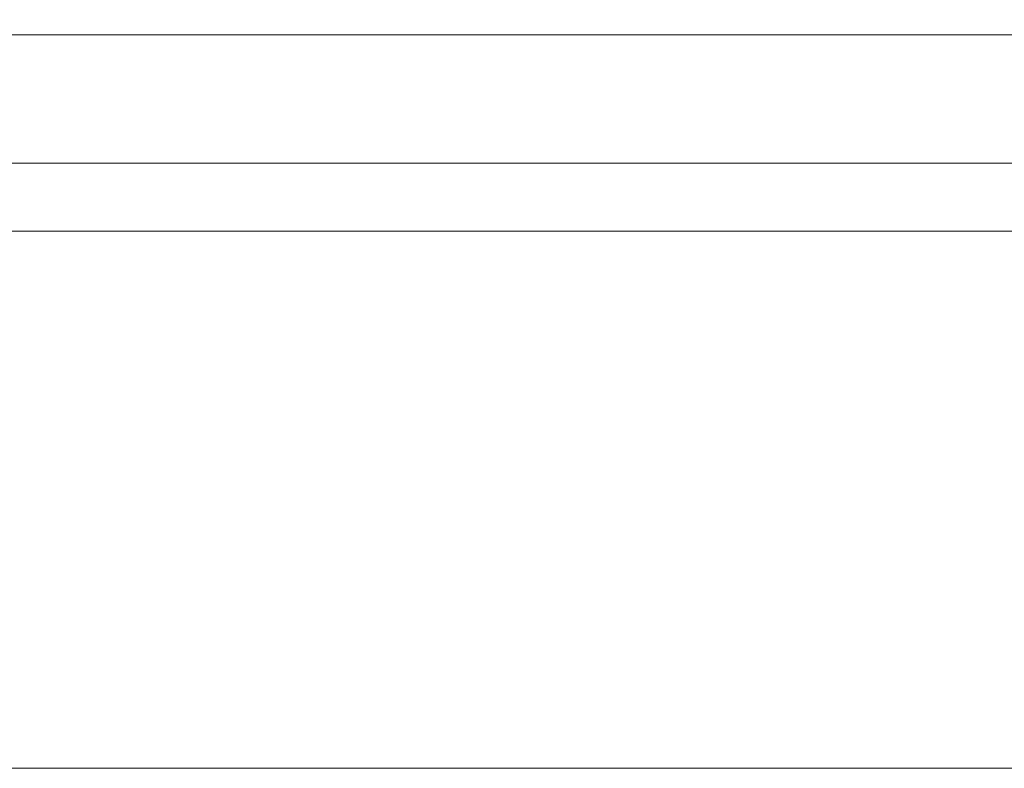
# Model space of a CAD drawing. Header units: millimetres. Extents: x 83969 to 163860, y -22594 to 4849.
# Tile 99 of 108: x 163508 to 163513, y -21344 to -21340. Entities that reach past the tile are written whole.
import ezdxf
from ezdxf.enums import TextEntityAlignment as Align

# ---------------------------------------------------------------- set-up
doc = ezdxf.new("R2010")
doc.units = ezdxf.units.MM
doc.layers.get('0').update_dxf_attribs({"color": 251, "lineweight": 0})
for name, color, linetype in [('! PT Instalacja niskoprądowa', 1, 'Continuous'), ('! PT Wyposażenie szafy RACK', 7, 'Continuous'), ('00 CCTV IP - MIWI', 10, 'Continuous')]:
    doc.layers.add(name, color=color, linetype=linetype)
doc.layers.add('BKT_szafy', color=7, linetype='Continuous', lineweight=5)
doc.styles.get("Standard").update_dxf_attribs({"font": 'arial.ttf'})

# ---------------------------------------------------------------- blocks, each defined once
blk = doc.blocks.new('A$7E6A6014D2D5')
at = {"layer": '00 CCTV IP - MIWI', "color": 234, "lineweight": 0}
blk.add_lwpolyline([(-3045.3, -279.4), (-3045.3, -279.4), (-3045.3, -279.4), (-3045.3, -279.4), (3032.9, -279.4), (3032.9, -279.4), (3032.9, -279.4, 0.41425), (3058.3, -254), (3058.3, -254), (3058.3, 254, 0.414021), (3032.9, 279.4), (3032.9, 279.4), (-3045.3, 279.4, 0.457803), (-3070.7, 254), (-3070.7, 254), (-3070.7, -255.3, 0.414214), (-3045.3, -279.4), (-3045.3, -279.4)], format="xyb", dxfattribs=at)
blk.add_lwpolyline([(-2706.9, -279.4), (2706.9, -279.4), (2706.9, 279.4), (-2706.9, 279.4)], close=True, dxfattribs=at)
blk = doc.blocks.new('Szafa rack 20U')
at = {"layer": 'BKT_szafy'}
for points in [[(-381.317, 613.656), (-0.317, 613.656), (-0.317, 612.068), (-381.317, 612.068)], [(-26.035, 605.401), (-354.965, 605.401), (-354.965, 612.068), (-26.035, 612.068)]]:
    blk.add_lwpolyline(points, close=True, dxfattribs=at)
at = {"layer": '! PT Instalacja niskoprądowa'}
blk.add_attdef('NAZWA_SZAFY', text='', height=20, dxfattribs=at).set_placement((-377.652, 659.981), align=Align.MIDDLE_LEFT)

msp = doc.modelspace()

# ---------------------------------------------------------------- block references
at = {"layer": '! PT Wyposażenie szafy RACK', "color": 7, "xscale": 0.1, "yscale": 0.1, "zscale": 0.1}
msp.add_blockref('Szafa rack 20U', (163539.4491, -21401.2474), dxfattribs=at)
at = {"xscale": 0.005000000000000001, "yscale": 0.005000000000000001, "zscale": 0.005000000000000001}
msp.add_blockref('A$7E6A6014D2D5', (163520.384, -21342.457), dxfattribs=at)

doc.saveas('drawing.dxf')
